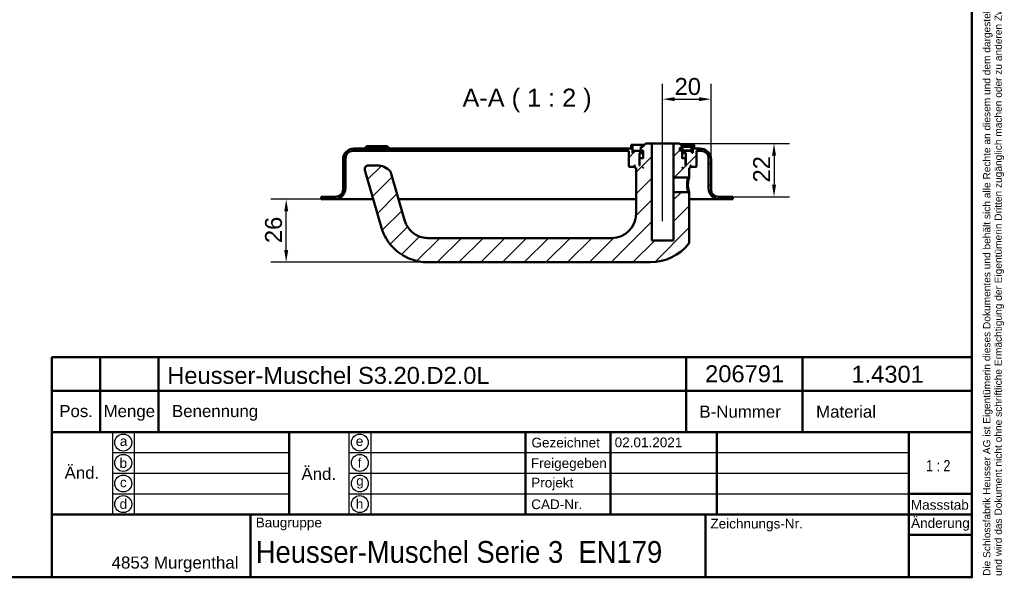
# Model space of a CAD drawing. Header units: millimetres. Extents: x 20 to 833, y 20 to 574.
# Tile 5 of 6: x 427 to 833, y 20 to 250. Entities that reach past the tile are written whole.
import ezdxf
from ezdxf.enums import TextEntityAlignment as Align

# ---------------------------------------------------------------- set-up
doc = ezdxf.new("R2010")
doc.units = ezdxf.units.MM
doc.header["$LTSCALE"] = 2
for name, color, linetype, lineweight in [('Bemaßungen(DIN)', 7, 'Continuous', 25), ('Mittellinie(DIN)', 7, 'Continuous', 25), ('Sichtbare Kanten(DIN)', 7, 'Continuous', 50), ('Skizziergeometrie(DIN)', 7, 'Continuous', 50), ('Skizzierlinie(DIN)', 7, 'Continuous', 25), ('Symbole(DIN)', 7, 'Continuous', 25)]:
    doc.layers.add(name, color=color, linetype=linetype, lineweight=lineweight)
doc.layers.add('Schraffur', color=179, linetype='Continuous', lineweight=9, true_color=0x1e1e47)
doc.styles.add('Aktuell-DIN', font='arial.ttf')
doc.styles.add('Aktuell-DINGroßer Text', font='arial.ttf')
doc.styles.add('STANDARD-DIN~0', font='arial.ttf')
doc.styles.add('Textstil10', font='arial.ttf')
doc.styles.add('Textstil41', font='arial.ttf', dxfattribs={"width": 0.8})
doc.styles.add('Textstil83', font='arial.ttf', dxfattribs={"width": 0.8})
doc.dimstyles.new('CAD-LAN', dxfattribs={"dimscale": 2, "dimtxt": 3.5, "dimasz": 2.5, "dimexe": 3.175, "dimexo": 0, "dimgap": 0.8, "dimtad": 1, "dimrnd": 1e-08, "dimtxsty": 'STANDARD-DIN~0', "dimcen": 0.09, "dimdle": 10, "dimclrd": 250, "dimclre": 250, "dimclrt": 250, "dimadec": 0, "dimazin": 2, "dimtfac": 1, "dimtmove": 0, "dimatfit": 3, "dimfxl": 1, "dimtolj": 1, "dimtzin": 0, "dimlwd": 25, "dimlwe": 25, "dimarcsym": 0})

# ---------------------------------------------------------------- blocks, each defined once
blk = doc.blocks.new('Ränder Standardrahmen')
at = {"layer": 'Skizziergeometrie(DIN)', "flags": 128}
blk.add_lwpolyline([(10, 10), (10, 287), (410, 287), (410, 10), (10, 10)], dxfattribs=at)
blk = doc.blocks.new('Schriftfelder Heusser')
at = {"layer": 'Skizziergeometrie(DIN)'}
for p, q in [((101, 229.92), (101, 236.92)), ((101, 236.92), (291, 236.92)), ((111, 229.92), (111, 236.92)), ((123, 229.92), (123, 236.92)), ((232, 229.92), (232, 236.92)), ((256, 229.92), (256, 236.92)), ((291, 236.92), (291, 229.92)), ((101, 191.42), (101, 229.92)), ((101, 229.92), (291, 229.92)), ((111, 229.92), (111, 221.42)), ((123, 229.92), (123, 221.42)), ((232, 229.92), (232, 221.42)), ((256, 229.92), (256, 221.42)), ((291, 229.92), (291, 191.42)), ((101, 221.42), (291, 221.42)), ((150, 221.42), (150, 204.42)), ((198.85, 221.42), (198.85, 204.42)), ((216.35, 221.42), (216.35, 204.42)), ((238.35, 221.42), (238.35, 204.42)), ((278, 221.42), (278, 191.42)), ((278, 208.67), (291, 208.67)), ((101, 204.42), (291, 204.42)), ((142, 204.42), (142, 191.42)), ((236, 204.42), (236, 191.42)), ((278, 200.17), (291, 200.17)), ((291, 191.42), (101, 191.42))]:
    blk.add_line(p, q, dxfattribs=at)
at = {"layer": 'Skizzierlinie(DIN)'}
for p, q in [((113.5, 221.42), (113.5, 204.42)), ((118, 221.42), (118, 204.42)), ((162.35, 221.42), (162.35, 204.42)), ((166.85, 221.42), (166.85, 204.42)), ((113.5, 217.17), (150, 217.17)), ((162.35, 217.17), (278, 217.17)), ((113.5, 212.92), (150, 212.92)), ((162.35, 212.92), (278, 212.92)), ((113.5, 208.67), (150, 208.67)), ((162.35, 208.67), (278, 208.67))]:
    blk.add_line(p, q, dxfattribs=at)
for centre in [(115.75, 219.25), (164.6, 219.25), (115.75, 215.04), (164.6, 215.04), (115.75, 210.79), (164.6, 210.79), (115.75, 206.54), (164.6, 206.54)]:
    blk.add_circle(centre, 1.75, dxfattribs=at)
at = {"layer": 'Symbole(DIN)', "color": 7, "insert": (293.33, 191.7), "char_height": 1.5, "width": 182.3003, "attachment_point": 1, "rotation": 90, "line_spacing_factor": 0.944221, "style": 'Aktuell-DIN'}
blk.add_mtext('\\fArial|b0|i0;\\H1.5000;Die Schlossfabrik Heusser AG ist Eigentümerin dieses Dokumentes und behält sich alle Rechte an diesem und dem dargestellten Gegenstand vor. Der Empfänger anerkennt diese Rechte\\Pund wird das Dokument nicht ohne schriftliche Ermächtigung der Eigentümerin Dritten zugänglich machen oder zu anderen Zwecken verwenden, zu dem es ihm übergeben worden ist.\\P ', dxfattribs=at)
at = {"layer": 'Symbole(DIN)', "color": 179, "true_color": 0x262659, "style": 'Aktuell-DIN'}
for s, insert, char_height, attachment_point in [('Pos.', (106, 227), 2.489, 2), ('Menge', (117, 227), 2.489, 2), ('Benennung', (125.81, 225.38), 2.489, 4), ('B-Nummer', (234.74, 225.62), 2.489, 4), ('Material', (265.02, 225.62), 2.489, 5), ('\\fArial|b0|i0;a', (115.81, 219.53), 2, 5), ('\\fArial|b0|i0;e', (164.54, 219.53), 2, 5), ('\\fArial|b0|i0;Gezeichnet', (200.05, 219.23), 2, 4), ('\\fArial|b0|i0;b', (115.75, 215), 2, 5), ('\\fArial|b0|i0;f', (164.55, 215.06), 2, 5), ('\\fArial|b0|i0;Freigegeben', (199.92, 216), 2, 1), ('\\fArial|b0|i0;c', (115.75, 211.01), 2, 5), ('\\fArial|b0|i0;g', (164.63, 211.05), 2, 5), ('\\fArial|b0|i0;Projekt', (200, 211.98), 2, 1), ('\\fArial|b0|i0;d', (115.76, 206.55), 2, 5), ('\\fArial|b0|i0;h', (164.55, 206.57), 2, 5), ('\\fArial|b0|i0;CAD-Nr.', (200, 207.5), 2, 1), ('\\fArial|b0|i0;\\H2.0000;Massstab', (284.39, 206.37), 2, 5), ('\\fArial|b0|i0;\\H2.0000;Baugruppe', (143.1, 203.73), 2, 1), ('\\fArial|b0|i0;Zeichnungs-Nr.', (237, 203.5), 2, 1), ('\\fArial|b0|i0;\\H2.5000;4853 Murgenthal', (113.33, 192.46), 2.5, 7)]:
    blk.add_mtext(s, dxfattribs=dict(at, insert=insert, char_height=char_height, attachment_point=attachment_point))
at = {"layer": 'Symbole(DIN)', "color": 179, "true_color": 0x262659, "attachment_point": 5, "style": 'Aktuell-DIN'}
for s, insert, char_height, width in [('Änd.', (107.21, 213), 2.489, 12.3494), ('Änd.', (156.12, 212.76), 2.489, 12.3494), ('\\fArial|b0|i0;Änderung', (284.51, 202.33), 2, 12.1143)]:
    blk.add_mtext(s, dxfattribs=dict(at, insert=insert, char_height=char_height, width=width))
at = {"layer": 'Symbole(DIN)', "color": 7, "insert": (143.1, 196.62), "char_height": 4.5, "width": 90.18, "attachment_point": 4, "style": 'Aktuell-DIN'}
blk.add_mtext('\\fArial|b0|i0;\\W0.90;\\H4.5000;Heusser-Muschel Serie 3  EN179', dxfattribs=at)
at = {"layer": 'Symbole(DIN)', "color": 179, "true_color": 0x262659, "style": 'Textstil10'}
blk.add_attdef('ERSTELLUNGSDATUM_001', (217.23, 218.29), '', height=2, dxfattribs=at)
at = {"layer": 'Symbole(DIN)', "color": 179, "true_color": 0x262659}
for tag, height, style, p in [('AUTOR', 2.49, 'Aktuell-DIN', (240.03, 219.26)), ('KONTROLLDATUM', 2, 'Textstil10', (217.42, 215.04)), ('KONTROLLIERT_VON', 2, 'Textstil10', (239.98, 215.05))]:
    blk.add_attdef(tag, text='', height=height, dxfattribs=dict(at, style=style)).set_placement(p, align=Align.MIDDLE_LEFT)
at = {"layer": 'Symbole(DIN)', "color": 7, "style": 'Textstil83', "width": 0.8}
blk.add_attdef('Anfänglicher_Ansichtsmaßstab_001', (281.57, 213.34), '', height=2.3, dxfattribs=at)
at = {"layer": 'Symbole(DIN)', "color": 179, "true_color": 0x262659, "style": 'Textstil10'}
blk.add_attdef('PROJEKT', text='', height=2, dxfattribs=at).set_placement((217.77, 209.72), align=Align.BOTTOM_LEFT)
at = {"layer": 'Symbole(DIN)', "color": 7, "style": 'Textstil41', "width": 0.8}
blk.add_attdef('STATUS', text='', height=5, dxfattribs=at).set_placement((284.53, 195.86), align=Align.MIDDLE_CENTER)
blk = doc.blocks.new('*D22')
at = {"layer": 'Bemaßungen(DIN)', "color": 250, "linetype": 'Continuous', "lineweight": 25, "true_color": 0x3f3f3f, "transparency": 16777216}
for p, q in [((692.29, 204.16), (692.29, 223.87)), ((712.29, 192.66), (712.29, 223.87)), ((697.29, 217.52), (707.29, 217.52))]:
    blk.add_line(p, q, dxfattribs=at)
at = {"layer": 'Bemaßungen(DIN)', "color": 250, "linetype": 'Continuous', "true_color": 0x3f3f3f, "transparency": 16777216}
for points in [[(697.29, 218.36), (697.29, 216.69), (692.29, 217.52)], [(707.29, 218.36), (707.29, 216.69), (712.29, 217.52)]]:
    blk.add_solid(points, dxfattribs=at)
at = {"layer": 'Defpoints', "color": 0, "linetype": 'Continuous', "transparency": 16777216}
for p in [(712.29, 217.52), (692.29, 204.16), (712.29, 192.66)]:
    blk.add_point(p, dxfattribs=at)
at = {"layer": 'Bemaßungen(DIN)', "color": 250, "linetype": 'Continuous', "lineweight": 25, "true_color": 0x3f3f3f, "transparency": 16777216, "insert": (697.23, 226.27), "char_height": 7, "attachment_point": 1, "style": 'STANDARD-DIN~0'}
blk.add_mtext('\\A1;20', dxfattribs=at)
blk = doc.blocks.new('*D23')
at = {"layer": 'Bemaßungen(DIN)', "color": 250, "linetype": 'Continuous', "lineweight": 25, "true_color": 0x3f3f3f, "transparency": 16777216}
for p, q in [((699.29, 199.16), (744.64, 199.16)), ((738.29, 194.16), (738.29, 182.16)), ((721.29, 177.16), (744.64, 177.16))]:
    blk.add_line(p, q, dxfattribs=at)
at = {"layer": 'Bemaßungen(DIN)', "color": 250, "linetype": 'Continuous', "true_color": 0x3f3f3f, "transparency": 16777216}
for points in [[(737.46, 194.16), (739.12, 194.16), (738.29, 199.16)], [(737.46, 182.16), (739.12, 182.16), (738.29, 177.16)]]:
    blk.add_solid(points, dxfattribs=at)
at = {"layer": 'Defpoints', "color": 0, "linetype": 'Continuous', "transparency": 16777216}
for p in [(699.29, 199.16), (721.29, 177.16), (738.29, 177.16)]:
    blk.add_point(p, dxfattribs=at)
at = {"layer": 'Bemaßungen(DIN)', "color": 250, "linetype": 'Continuous', "lineweight": 25, "true_color": 0x3f3f3f, "transparency": 16777216, "insert": (729.66, 183.12), "char_height": 7, "attachment_point": 1, "rotation": 90, "style": 'STANDARD-DIN~0'}
blk.add_mtext('\\A1;22', dxfattribs=at)
blk = doc.blocks.new('*D24')
at = {"layer": 'Bemaßungen(DIN)', "color": 250, "linetype": 'Continuous', "lineweight": 25, "true_color": 0x3f3f3f, "transparency": 16777216}
for p, q in [((551.29, 176.16), (530.44, 176.16)), ((536.79, 155.16), (536.79, 171.16)), ((595.29, 150.16), (530.44, 150.16))]:
    blk.add_line(p, q, dxfattribs=at)
at = {"layer": 'Bemaßungen(DIN)', "color": 250, "linetype": 'Continuous', "true_color": 0x3f3f3f, "transparency": 16777216}
for points in [[(535.96, 171.16), (537.62, 171.16), (536.79, 176.16)], [(535.96, 155.16), (537.62, 155.16), (536.79, 150.16)]]:
    blk.add_solid(points, dxfattribs=at)
at = {"layer": 'Defpoints', "color": 0, "linetype": 'Continuous', "transparency": 16777216}
for p in [(536.79, 176.16), (551.29, 176.16), (595.29, 150.16)]:
    blk.add_point(p, dxfattribs=at)
at = {"layer": 'Bemaßungen(DIN)', "color": 250, "linetype": 'Continuous', "lineweight": 25, "true_color": 0x3f3f3f, "transparency": 16777216, "insert": (528.04, 158.08), "char_height": 7, "attachment_point": 1, "rotation": 90, "style": 'STANDARD-DIN~0'}
blk.add_mtext('\\A1;26', dxfattribs=at)

msp = doc.modelspace()

# ---------------------------------------------------------------- hatches: boundary and pattern name
at = {"layer": 'Schraffur'}
h = msp.add_hatch(dxfattribs=at)
h.set_pattern_fill('ANSI31', color=256, scale=50.8, style=0)
h.set_pattern_definition([(45, (0, 0), (-4.49013, 4.49013), [])])
edge = h.paths.add_edge_path()
edge.add_spline(control_points=[(703.081, 157.881), (703.148, 157.969), (703.201, 158.067), (703.28, 158.297), (703.291, 158.411), (703.29, 158.495)], knot_values=[-0.0462208, -0.0462208, -0.0462208, -0.0462208, -0.0253544, -0.0253544, 0, 0, 0, 0], degree=3, periodic=0)
edge.add_line((703.29, 158.495), (703.29, 178.795))
edge.add_spline(control_points=[(703.29, 178.795), (703.228, 178.855), (703.166, 178.915), (703.042, 179.035), (702.98, 179.095), (702.918, 179.155)], knot_values=[-0.051977, -0.051977, -0.051977, -0.051977, -0.0259885, -0.0259885, -0.0001848, -0.0001848, -0.0001848, -0.0001848], degree=3, periodic=0)
edge.add_line((702.918, 179.155), (696.79, 179.155))
edge.add_line((696.79, 179.155), (696.79, 159.155))
edge.add_line((696.79, 159.155), (687.79, 159.155))
edge.add_line((687.79, 159.155), (687.79, 199.155))
edge.add_line((687.79, 199.155), (685.29, 199.155))
edge.add_line((685.29, 199.155), (684.29, 198.155))
edge.add_line((684.29, 198.155), (684.29, 197.855))
edge.add_line((684.29, 197.855), (683.323, 197.855))
edge.add_line((683.323, 197.855), (683.323, 196.355))
edge.add_line((683.323, 196.355), (684.29, 196.355))
edge.add_line((684.29, 196.355), (684.29, 192.955))
edge.add_line((684.29, 192.955), (684.09, 193.155))
edge.add_line((684.09, 193.155), (682.99, 193.155))
edge.add_line((682.99, 193.155), (682.79, 192.955))
edge.add_line((682.79, 192.955), (682.79, 190.155))
edge.add_line((682.79, 190.155), (682.54, 190.155))
edge.add_line((682.54, 190.155), (682.74, 190.355))
edge.add_line((682.74, 190.355), (682.74, 195.155))
edge.add_line((682.74, 195.155), (682.54, 195.355))
edge.add_line((682.54, 195.355), (683.29, 195.355))
edge.add_line((683.29, 195.355), (683.29, 196.155))
edge.add_line((683.29, 196.155), (680.29, 196.155))
edge.add_line((680.29, 196.155), (680.29, 195.355))
edge.add_line((680.29, 195.355), (679.79, 195.355))
edge.add_line((679.79, 195.355), (679.79, 198.655))
edge.add_line((679.79, 198.655), (679.29, 198.655))
edge.add_line((679.29, 198.655), (679.29, 197.155))
edge.add_line((679.29, 197.155), (564.79, 197.155))
edge.add_ellipse((564.79, 192.655), major_axis=(0, 4.5), ratio=1, start_angle=0, end_angle=90)
edge.add_line((560.29, 192.655), (560.29, 180.155))
edge.add_ellipse((557.29, 180.155), major_axis=(3, 0), ratio=1, start_angle=270, end_angle=360, ccw=False)
edge.add_line((557.29, 177.155), (551.29, 177.155))
edge.add_line((551.29, 177.155), (551.29, 176.155))
edge.add_line((551.29, 176.155), (556.79, 176.155))
edge.add_ellipse((556.79, 180.655), major_axis=(0, -4.5), ratio=1, start_angle=0, end_angle=90)
edge.add_line((561.29, 180.655), (561.29, 193.155))
edge.add_ellipse((564.29, 193.155), major_axis=(-3, 0), ratio=1, start_angle=270, end_angle=360, ccw=False)
edge.add_line((564.29, 196.155), (678.29, 196.155))
edge.add_line((678.29, 196.155), (678.29, 189.755))
edge.add_line((678.29, 189.755), (678.49, 189.555))
edge.add_line((678.49, 189.555), (680.59, 189.555))
edge.add_line((680.59, 189.555), (680.69, 189.655))
edge.add_line((680.69, 189.655), (680.69, 190.155))
edge.add_line((680.69, 190.155), (680.99, 190.155))
edge.add_line((680.99, 190.155), (680.79, 189.955))
edge.add_line((680.79, 189.955), (680.79, 189.355))
edge.add_line((680.79, 189.355), (680.99, 189.155))
edge.add_line((680.99, 189.155), (681.29, 189.155))
edge.add_line((681.29, 189.155), (681.29, 170.155))
edge.add_ellipse((671.29, 170.155), major_axis=(10, 0), ratio=1, start_angle=270, end_angle=360, ccw=False)
edge.add_line((671.29, 160.155), (595.29, 160.155))
edge.add_spline(control_points=[(595.29, 160.155), (594.428, 160.155), (593.562, 160.275), (591.888, 160.738), (591.089, 161.082), (589.211, 162.193), (588.201, 163.086), (586.688, 165.052), (585.999, 166.276), (585.464, 168.143)], knot_values=[-2.1009717, -2.1009717, -2.1009717, -2.1009717, -1.6733657, -1.6733657, -1.2398076, -1.2398076, -0.5829242, -0.5829242, 0, 0, 0, 0], degree=3, periodic=0)
edge.add_line((585.464, 168.143), (579.992, 187.227))
edge.add_ellipse((578.55, 186.814), major_axis=(1.442, 0.413), ratio=1, start_angle=0, end_angle=25.69736)
edge.add_ellipse((574.443, 183.155), major_axis=(5.227, 4.656), ratio=1, start_angle=0, end_angle=48.30264)
edge.add_line((574.443, 190.155), (570.74, 190.155))
edge.add_ellipse((570.74, 188.655), major_axis=(0, 1.5), ratio=1, start_angle=0, end_angle=106)
edge.add_line((569.298, 188.242), (575.851, 165.387))
edge.add_spline(control_points=[(575.851, 165.387), (576.267, 163.938), (576.74, 162.307), (578.856, 158.615), (580.004, 157.128), (583.013, 154.194), (585.18, 152.657), (590.233, 150.648), (592.76, 150.155), (595.29, 150.155)], knot_values=[-3.2174914, -3.2174914, -3.2174914, -3.2174914, -2.3242709, -2.3242709, -1.6312947, -1.6312947, -0.7589972, -0.7589972, 0, 0, 0, 0], degree=3, periodic=0)
edge.add_line((595.29, 150.155), (687.29, 150.155))
edge.add_ellipse((687.29, 170.155), major_axis=(0, -20), ratio=1, start_angle=0, end_angle=52.14309)
h.paths.add_polyline_path([(684.09, 189.155), (684.29, 189.355), (684.29, 189.155)], flags=0)
edge = h.paths.add_edge_path()
edge.add_ellipse((707.79, 192.655), major_axis=(4.5, 0), ratio=1, start_angle=0, end_angle=90)
edge.add_line((707.79, 197.155), (705.29, 197.155))
edge.add_line((705.29, 197.155), (705.29, 198.655))
edge.add_line((705.29, 198.655), (704.79, 198.655))
edge.add_line((704.79, 198.655), (704.79, 195.355))
edge.add_line((704.79, 195.355), (704.29, 195.355))
edge.add_line((704.29, 195.355), (704.29, 196.155))
edge.add_line((704.29, 196.155), (701.29, 196.155))
edge.add_line((701.29, 196.155), (701.29, 195.355))
edge.add_line((701.29, 195.355), (702.04, 195.355))
edge.add_line((702.04, 195.355), (701.84, 195.155))
edge.add_line((701.84, 195.155), (701.84, 190.355))
edge.add_line((701.84, 190.355), (702.04, 190.155))
edge.add_line((702.04, 190.155), (701.79, 190.155))
edge.add_line((701.79, 190.155), (701.79, 192.955))
edge.add_line((701.79, 192.955), (701.59, 193.155))
edge.add_line((701.59, 193.155), (700.49, 193.155))
edge.add_line((700.49, 193.155), (700.29, 192.955))
edge.add_line((700.29, 192.955), (700.29, 196.355))
edge.add_line((700.29, 196.355), (699.39, 196.355))
edge.add_line((699.39, 196.355), (699.39, 197.455))
edge.add_line((699.39, 197.455), (700.29, 197.455))
edge.add_line((700.29, 197.455), (700.29, 198.155))
edge.add_line((700.29, 198.155), (699.29, 199.155))
edge.add_line((699.29, 199.155), (696.79, 199.155))
edge.add_line((696.79, 199.155), (696.79, 185.155))
edge.add_line((696.79, 185.155), (702.918, 185.155))
edge.add_spline(control_points=[(702.918, 185.155), (702.98, 185.215), (703.042, 185.275), (703.165, 185.395), (703.228, 185.455), (703.29, 185.515)], knot_values=[-0.051752, -0.051752, -0.051752, -0.051752, -0.0259859, -0.0259859, 0, 0, 0, 0], degree=3, periodic=0)
edge.add_line((703.29, 185.515), (703.29, 189.155))
edge.add_line((703.29, 189.155), (703.59, 189.155))
edge.add_line((703.59, 189.155), (703.79, 189.355))
edge.add_line((703.79, 189.355), (703.79, 189.955))
edge.add_line((703.79, 189.955), (703.59, 190.155))
edge.add_line((703.59, 190.155), (703.89, 190.155))
edge.add_line((703.89, 190.155), (703.89, 189.655))
edge.add_line((703.89, 189.655), (703.99, 189.555))
edge.add_line((703.99, 189.555), (706.09, 189.555))
edge.add_line((706.09, 189.555), (706.29, 189.755))
edge.add_line((706.29, 189.755), (706.29, 196.155))
edge.add_line((706.29, 196.155), (708.29, 196.155))
edge.add_ellipse((708.29, 193.155), major_axis=(0, 3), ratio=1, start_angle=270, end_angle=360, ccw=False)
edge.add_line((711.29, 193.155), (711.29, 180.655))
edge.add_ellipse((715.79, 180.655), major_axis=(-4.5, 0), ratio=1, start_angle=0, end_angle=90)
edge.add_line((715.79, 176.155), (721.29, 176.155))
edge.add_line((721.29, 176.155), (721.29, 177.155))
edge.add_line((721.29, 177.155), (715.29, 177.155))
edge.add_ellipse((715.29, 180.155), major_axis=(0, -3), ratio=1, start_angle=270, end_angle=360, ccw=False)
edge.add_line((712.29, 180.155), (712.29, 192.655))
h.paths.add_polyline_path([(700.29, 189.355), (700.49, 189.155), (700.29, 189.155)], flags=0)

# ---------------------------------------------------------------- linework, layer by layer
at = {"layer": 'Mittellinie(DIN)', "linetype": 'Continuous'}
msp.add_line((692.29, 167.155), (692.29, 204.155), dxfattribs=at)
at = {"layer": 'Sichtbare Kanten(DIN)'}
for p, q in [((564.29, 196.155), (678.29, 196.155)), ((679.29, 197.155), (564.79, 197.155)), ((570.14, 198.155), (569.14, 197.155)), ((570.14, 198.155), (578.44, 198.155)), ((578.44, 198.155), (579.44, 197.155)), ((678.29, 196.155), (678.29, 189.755)), ((679.79, 198.655), (679.29, 198.655)), ((679.29, 198.655), (679.29, 197.155)), ((679.79, 195.355), (679.79, 198.655)), ((679.79, 198.655), (684.79, 198.655)), ((680.29, 195.355), (679.79, 195.355)), ((683.29, 196.155), (680.29, 196.155)), ((680.29, 196.155), (680.29, 195.355)), ((682.74, 195.155), (682.54, 195.355)), ((682.54, 195.355), (683.29, 195.355)), ((683.29, 195.355), (683.29, 196.155)), ((683.29, 196.155), (684.29, 196.155)), ((684.29, 195.355), (683.29, 195.355)), ((684.29, 197.855), (683.323, 197.855)), ((683.323, 197.855), (683.323, 196.355)), ((683.323, 196.355), (684.29, 196.355)), ((685.29, 199.155), (684.29, 198.155)), ((684.29, 198.155), (684.29, 197.855)), ((684.29, 196.355), (684.29, 192.955)), ((687.79, 199.155), (685.29, 199.155)), ((687.79, 159.155), (687.79, 199.155)), ((687.79, 199.155), (696.79, 199.155)), ((699.29, 199.155), (696.79, 199.155)), ((696.79, 199.155), (696.79, 185.155)), ((700.29, 198.155), (699.29, 199.155)), ((699.39, 196.355), (699.39, 197.455)), ((699.39, 197.455), (700.29, 197.455)), ((700.29, 196.355), (699.39, 196.355)), ((699.79, 198.655), (704.79, 198.655)), ((700.29, 197.455), (700.29, 198.155)), ((700.498, 197.855), (700.29, 197.855)), ((700.29, 192.955), (700.29, 196.355)), ((700.29, 196.355), (700.498, 196.355)), ((700.29, 196.155), (701.29, 196.155)), ((701.29, 195.355), (700.29, 195.355)), ((704.198, 197.855), (700.498, 197.855)), ((700.498, 197.855), (700.498, 196.355)), ((700.498, 196.355), (704.198, 196.355)), ((704.29, 196.155), (701.29, 196.155)), ((701.29, 196.155), (701.29, 195.355)), ((701.29, 195.355), (702.04, 195.355)), ((702.04, 195.355), (701.84, 195.155)), ((704.198, 197.855), (704.198, 196.355)), ((704.29, 195.355), (704.29, 196.155)), ((704.79, 195.355), (704.29, 195.355)), ((705.29, 198.655), (704.79, 198.655)), ((704.79, 198.655), (704.79, 195.355)), ((705.29, 197.155), (705.29, 198.655)), ((707.79, 197.155), (705.29, 197.155)), ((706.29, 189.755), (706.29, 196.155)), ((706.29, 196.155), (708.29, 196.155)), ((560.29, 192.655), (560.29, 180.155)), ((561.29, 180.655), (561.29, 193.155)), ((682.74, 190.355), (682.74, 195.155)), ((682.74, 195.155), (684.29, 195.155)), ((682.99, 193.155), (682.79, 192.955)), ((682.79, 192.955), (682.79, 190.155)), ((684.09, 193.155), (682.99, 193.155)), ((684.29, 192.955), (684.09, 193.155)), ((684.29, 193.155), (684.09, 193.155)), ((700.29, 195.155), (701.84, 195.155)), ((700.49, 193.155), (700.29, 192.955)), ((700.49, 193.155), (700.29, 193.155)), ((701.59, 193.155), (700.49, 193.155)), ((701.79, 192.955), (701.59, 193.155)), ((701.79, 190.155), (701.79, 192.955)), ((701.84, 195.155), (701.84, 190.355)), ((711.29, 193.155), (711.29, 180.655)), ((712.29, 180.155), (712.29, 192.655)), ((569.298, 188.242), (575.851, 165.387)), ((574.443, 190.155), (570.74, 190.155)), ((585.464, 168.143), (579.992, 187.227)), ((678.29, 189.755), (678.49, 189.555)), ((678.49, 189.555), (680.59, 189.555)), ((680.59, 189.555), (680.69, 189.655)), ((680.59, 189.555), (680.79, 189.555)), ((680.69, 189.655), (680.69, 190.155)), ((680.69, 190.155), (680.99, 190.155)), ((680.79, 189.655), (680.69, 189.655)), ((680.99, 190.155), (680.79, 189.955)), ((680.79, 189.955), (680.79, 189.355)), ((680.79, 189.355), (680.99, 189.155)), ((680.99, 189.155), (681.29, 189.155)), ((681.29, 189.155), (681.29, 170.155)), ((682.54, 190.155), (682.74, 190.355)), ((682.79, 190.155), (682.54, 190.155)), ((682.79, 190.355), (682.74, 190.355)), ((684.09, 189.155), (684.29, 189.355)), ((684.29, 189.155), (684.09, 189.155)), ((684.29, 189.355), (684.29, 189.155)), ((700.29, 189.355), (700.49, 189.155)), ((700.29, 189.155), (700.29, 189.355)), ((700.49, 189.155), (700.29, 189.155)), ((701.84, 190.355), (701.79, 190.355)), ((702.04, 190.155), (701.79, 190.155)), ((701.84, 190.355), (702.04, 190.155)), ((703.29, 185.515), (703.29, 189.155)), ((703.29, 189.155), (703.59, 189.155)), ((703.79, 189.955), (703.59, 190.155)), ((703.59, 190.155), (703.89, 190.155)), ((703.59, 189.155), (703.79, 189.355)), ((703.79, 189.355), (703.79, 189.955)), ((703.89, 189.655), (703.79, 189.655)), ((703.79, 189.555), (703.99, 189.555)), ((703.89, 190.155), (703.89, 189.655)), ((703.89, 189.655), (703.99, 189.555)), ((703.99, 189.555), (706.09, 189.555)), ((706.09, 189.555), (706.29, 189.755)), ((696.79, 185.155), (702.918, 185.155)), ((696.79, 179.155), (696.79, 185.155)), ((702.918, 185.155), (703.29, 185.515)), ((702.918, 179.155), (696.79, 179.155)), ((696.79, 179.155), (696.79, 159.155)), ((703.29, 178.795), (702.918, 179.155)), ((557.29, 177.155), (551.29, 177.155)), ((551.29, 177.155), (551.29, 176.155)), ((551.29, 176.155), (556.79, 176.155)), ((556.79, 176.155), (568.29, 176.155)), ((568.29, 176.155), (572.763, 176.155)), ((583.166, 176.155), (681.29, 176.155)), ((703.29, 158.495), (703.29, 178.795)), ((703.29, 176.155), (704.29, 176.155)), ((704.29, 176.155), (715.79, 176.155)), ((721.29, 177.155), (715.29, 177.155)), ((715.79, 176.155), (721.29, 176.155)), ((721.29, 176.155), (721.29, 177.155)), ((671.29, 160.155), (595.29, 160.155)), ((696.79, 159.155), (687.79, 159.155)), ((595.29, 150.155), (687.29, 150.155))]:
    msp.add_line(p, q, dxfattribs=at)
for centre, radius, start, end in [((564.79, 192.655), 4.5, 90, 180), ((564.29, 193.155), 3, 90, 180), ((707.79, 192.655), 4.5, 0, 90), ((708.29, 193.155), 3, 0, 90), ((570.74, 188.655), 1.5, 90, 196), ((574.443, 183.155), 7, 41.69736, 90), ((578.55, 186.814), 1.5, 16, 41.69736), ((556.79, 180.655), 4.5, 270, 0), ((557.29, 180.155), 3, 270, 0), ((715.79, 180.655), 4.5, 180, 270), ((715.29, 180.155), 3, 180, 270), ((671.29, 170.155), 10, 270, 0), ((687.29, 170.155), 20, 270, 322.14309)]:
    msp.add_arc(centre, radius, start, end, dxfattribs=at)
for points, knots in [([(702.918, 185.155), (702.918, 185.155), (702.91, 185.129), (702.892, 185.079), (702.822, 184.878), (702.609, 184.267), (702.48, 183.462), (702.416, 183.059), (702.372, 182.608), (702.372, 182.156), (702.372, 181.703), (702.414, 181.252), (702.479, 180.849), (702.607, 180.043), (702.822, 179.433), (702.892, 179.232), (702.91, 179.181), (702.919, 179.155), (702.918, 179.155)], [0.5287437, 0.5287437, 0.5287437, 0.5287437, 0.6043056, 0.6043056, 0.6043056, 0.9064584, 0.9064584, 0.9064584, 1.0575348, 1.0575348, 1.0575348, 1.2086112, 1.2086112, 1.2086112, 1.510764, 1.510764, 1.510764, 1.5864725, 1.5864725, 1.5864725, 1.5864725]), ([(703.29, 178.795), (703.29, 178.794), (703.246, 178.935), (702.857, 180.13), (702.681, 182.156), (702.859, 184.182), (703.246, 185.375), (703.29, 185.515), (703.29, 185.515)], [0.5288156, 0.5288156, 0.5288156, 0.5288156, 0.6043056, 0.9064584, 1.0575348, 1.2086112, 1.510764, 1.5862435, 1.5862435, 1.5862435, 1.5862435]), ([(595.29, 160.155), (594.428, 160.155), (593.562, 160.275), (591.888, 160.738), (591.089, 161.082), (589.211, 162.193), (588.201, 163.086), (586.688, 165.052), (585.999, 166.276), (585.464, 168.143)], [-2.1009717, -2.1009717, -2.1009717, -2.1009717, -1.6733657, -1.6733657, -1.2398076, -1.2398076, -0.5829242, -0.5829242, 0, 0, 0, 0]), ([(575.851, 165.387), (576.267, 163.938), (576.74, 162.307), (578.856, 158.615), (580.004, 157.128), (583.013, 154.194), (585.18, 152.657), (590.233, 150.648), (592.76, 150.155), (595.29, 150.155)], [-3.2174914, -3.2174914, -3.2174914, -3.2174914, -2.3242709, -2.3242709, -1.6312947, -1.6312947, -0.7589972, -0.7589972, 0, 0, 0, 0]), ([(703.081, 157.882), (703.148, 157.969), (703.201, 158.067), (703.28, 158.297), (703.291, 158.411), (703.291, 158.495)], [-0.04622077, -0.04622077, -0.04622077, -0.04622077, -0.025354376, -0.025354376, 0, 0, 0, 0])]:
    msp.add_open_spline(points, degree=3, knots=knots, dxfattribs=at)

# ---------------------------------------------------------------- block references
at = {"xscale": 2, "yscale": 2, "zscale": 2}
msp.add_blockref('Ränder Standardrahmen', (0, 0), dxfattribs=at)
msp.add_blockref('Schriftfelder Heusser', (238, -362.833), dxfattribs=at).add_auto_attribs({'ERSTELLUNGSDATUM_001': '02.01.2021', 'Anfänglicher_Ansichtsmaßstab_001': '1 : 2'})

# ---------------------------------------------------------------- texts
at = {"layer": 'Symbole(DIN)', "color": 7, "insert": (609.618, 212.155), "char_height": 7.4676, "attachment_point": 7, "style": 'Aktuell-DINGroßer Text'}
msp.add_mtext('A-A ( 1 : 2 )', dxfattribs=at)
at = {"layer": 'Symbole(DIN)', "color": 7, "char_height": 7, "attachment_point": 1, "style": 'Aktuell-DIN'}
for s, insert, width in [('{\\fArial|b0|i0;\\H7.0000;Heusser-Muschel S3.20.D2.0L}', (487.659, 106.906), 133.15473), ('{\\fArial|b0|i0;\\H7.0000;206791}', (709.83, 107.58), 32.62043), ('{\\fArial|b0|i0;\\H7.0000;1.4301}', (770.274, 107.401), 29.89939)]:
    msp.add_mtext(s, dxfattribs=dict(at, insert=insert, width=width))

# ---------------------------------------------------------------- dimensions: what is measured, and where the dimension line sits
at = {"layer": 'Bemaßungen(DIN)', "color": 250, "linetype": 'Continuous', "lineweight": 25, "true_color": 0x3f3f3f}
dim = msp.add_linear_dim(base=(712.29, 217.524), p1=(692.29, 204.155), p2=(712.29, 192.655), dimstyle='CAD-LAN', override={"dimgap": 0.8, "dimdec": 2, "dimtol": 0, "dimlim": 0, "dimtp": 0, "dimtm": 0, "dimtdec": 2, "dimtofl": 0, "dimatfit": 1}, dxfattribs=at)
dim.commit()
dim.dimension.update_dxf_attribs({"geometry": '*D22', "text_midpoint": (702.29, 217.524), "dimtype": 160})
for base, p1, p2, picture, middle in [((738.29, 177.155), (699.29, 199.155), (721.29, 177.155), '*D23', (738.29, 188.155)), ((536.79, 176.155), (595.29, 150.155), (551.29, 176.155), '*D24', (536.79, 163.155))]:
    dim = msp.add_linear_dim(base=base, p1=p1, p2=p2, angle=90, dimstyle='CAD-LAN', override={"dimgap": 0.8, "dimdec": 2, "dimtol": 0, "dimlim": 0, "dimtp": 0, "dimtm": 0, "dimtdec": 2, "dimtofl": 0, "dimatfit": 1}, dxfattribs=at)
    dim.commit()
    dim.dimension.update_dxf_attribs({"geometry": picture, "text_midpoint": middle, "dimtype": 160})

doc.saveas('drawing.dxf')
